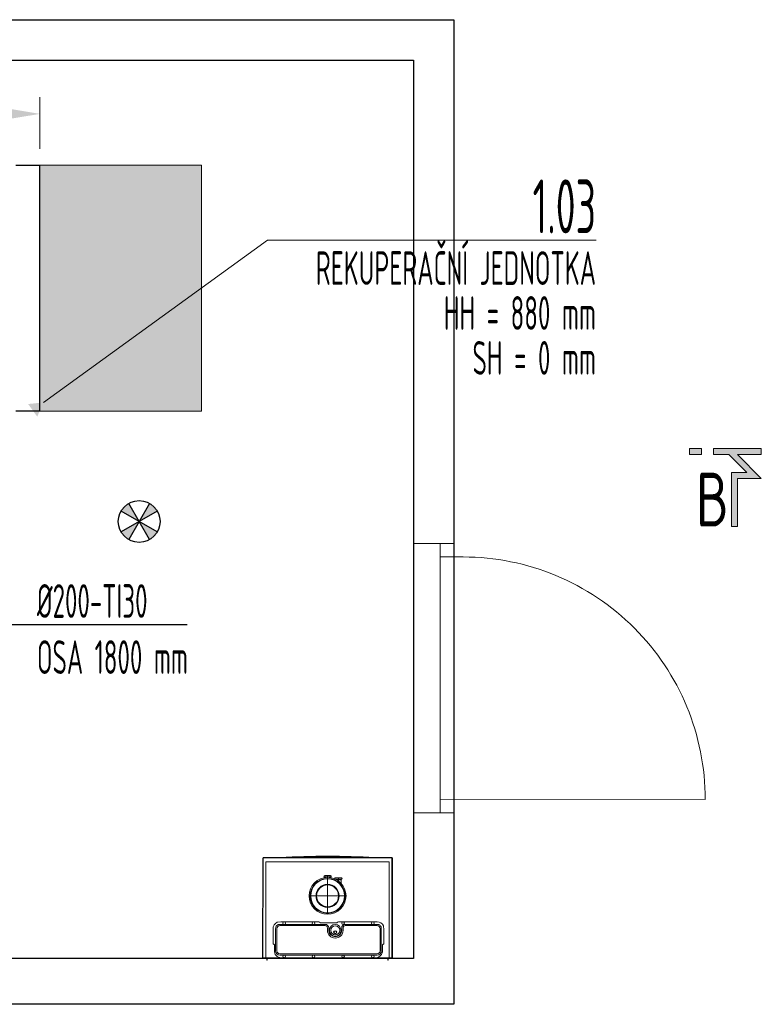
# Model space of a CAD drawing. Header units: millimetres. Extents: x 7400 to 85045, y 24168 to 123018.
# Tile 73 of 79: x 57306 to 60061, y 99131 to 102787. Entities that reach past the tile are written whole.
import ezdxf
from ezdxf.enums import TextEntityAlignment as Align

# ---------------------------------------------------------------- set-up
doc = ezdxf.new("R2010")
doc.units = ezdxf.units.MM
doc.linetypes.add('MITTE', pattern=[2, 1.25, -0.25, 0.25, -0.25])
doc.linetypes.add('phl_thick', pattern=[0])
for name, color, linetype, lineweight in [('UT_KOTY - DIMENZE', 7, 'Continuous', 5), ('VZT_21 ZAŘÍZENÍ - OBRYS', 1, 'Continuous', 30), ('VZT_23 ZAŘÍZENÍ - SERVISNÍ PROSTOR', 8, 'Continuous', 5), ('VZT_50 POPIS - OBECNE', 7, 'Continuous', 13), ('VZT_60_KOTY - DIMENZE', 7, 'Continuous', 5)]:
    doc.layers.add(name, color=color, linetype=linetype, lineweight=lineweight)
doc.styles.add('EVORA_125', font='isocp.shx', dxfattribs={"width": 0.6, "height": 125})
doc.styles.add('ISOCP 4.0', font='isocp.shx', dxfattribs={"width": 0.6, "height": 4})

# ---------------------------------------------------------------- blocks, each defined once
blk = doc.blocks.new('_DatumFilled')
at = {"color": 0}
blk.add_solid([(0, 0.577), (-1, 0), (0, -0.577)], dxfattribs=at)

msp = doc.modelspace()

# ---------------------------------------------------------------- hatches: boundary and pattern name
h = msp.add_hatch(color=256)
h.dxf.hatch_style = 1
h.paths.add_polyline_path([(57682.9, 100962.5, -0.131652), (57711.3, 100990.8), (57750, 100923.7)])
h.paths.add_polyline_path([(57750, 100923.7), (57788.8, 100990.8, -0.065543), (57804.8, 100978.5, -0.065543), (57817.1, 100962.5)])
h.paths.add_polyline_path([(57750, 100923.7), (57817.1, 100885, -0.131652), (57788.8, 100856.6)])
h.paths.add_polyline_path([(57695.2, 100868.9, -0.065543), (57682.9, 100885), (57750, 100923.7), (57711.3, 100856.6, -0.065543)])
at = {"layer": 'VZT_23 ZAŘÍZENÍ - SERVISNÍ PROSTOR'}
h = msp.add_hatch(color=256, dxfattribs=at)
h.dxf.hatch_style = 1
h.paths.add_polyline_path([(57379.7, 102247.2), (57379.7, 101333), (57981.4, 101333), (57981.4, 102247.2)])
h = msp.add_hatch(color=256, dxfattribs=at)
h.dxf.hatch_style = 1
h.paths.add_polyline_path([(57379.7, 101333), (57379.7, 102247.2), (57981.4, 102247.2), (57981.4, 101333)])
at = {"layer": 'VZT_50 POPIS - OBECNE'}
h = msp.add_hatch(color=256, dxfattribs=at)
h.dxf.hatch_style = 1
h.paths.add_polyline_path([(60060.9, 101083.1), (59972, 101083.1), (59972, 100905.3), (59949.8, 100905.3), (59949.8, 101105.3), (60007.2, 101105.3), (59940.6, 101172), (59883.1, 101172), (59883.1, 101194.2), (60060.9, 101194.2), (60060.9, 101172), (59972, 101172)])
h.paths.add_polyline_path([(59838.7, 101172), (59794.2, 101172), (59794.2, 101194.2), (59838.7, 101194.2)])

# ---------------------------------------------------------------- linework, layer by layer
for p, q in [((56482.5, 102787.1), (58919.3, 102787.1)), ((58919.3, 102787.1), (58919.3, 99130.7)), ((56630.3, 102637.1), (58769.3, 102637.1)), ((58769.3, 102637.1), (58769.3, 99300.3)), ((58769.3, 99300.3), (56636.9, 99300.9)), ((58919.3, 99130.7), (56486.8, 99131.3))]:
    msp.add_line(p, q)
at = {"color": 0, "lineweight": -2}
for p, q in [((58209.8, 99302.8), (58210, 99674.4)), ((58689.6, 99674.4), (58210, 99674.4)), ((58689.6, 99674.4), (58689.6, 99300.4)), ((58689.8, 99302.8), (58689.8, 99671.4)), ((58209.8, 99302.8), (58689.8, 99302.8)), ((58210, 99302.8), (58210, 99300.4)), ((58689.6, 99300.4), (58210, 99300.4))]:
    msp.add_line(p, q, dxfattribs=at)
at = {"color": 0, "lineweight": 5}
for p, q in [((58221.1, 99659.8), (58678.5, 99659.8)), ((58221.1, 99300.4), (58221.1, 99659.8)), ((58678.5, 99659.8), (58678.5, 99300.4)), ((58438.8, 99602.7), (58438.8, 99601.5)), ((58461.3, 99602.7), (58461.3, 99601.5)), ((58501.5, 99600), (58478.5, 99600)), ((58478.5, 99596), (58501.5, 99596)), ((58478.8, 99596), (58478.8, 99595.5)), ((58501.3, 99594), (58481.8, 99594)), ((58500.5, 99593.5), (58482.7, 99593.5)), ((58500, 99594), (58500, 99593.5)), ((58500.5, 99593.5), (58500.5, 99579.4)), ((58501.3, 99596), (58501.3, 99594))]:
    msp.add_line(p, q, dxfattribs=at)
at = {"color": 0, "linetype": 'MITTE', "lineweight": 5}
for p, q in [((58449.8, 99609.4), (58449.8, 99464.9)), ((58490, 99600), (58490, 99581.5)), ((58518.3, 99533.4), (58381.3, 99533.4))]:
    msp.add_line(p, q, dxfattribs=at)
for points in [[(57788.8, 100856.6), (57711.3, 100990.8)], [(57788.8, 100990.8), (57711.3, 100856.6)], [(57817.1, 100885), (57682.9, 100962.5)], [(57817.1, 100962.5), (57682.9, 100885)]]:
    msp.add_lwpolyline(points)
at = {"color": 0, "lineweight": -2, "flags": 128}
msp.add_lwpolyline([(58625.4, 99674.4, 0.030196), (58274.3, 99674.4, 33.117426)], format="xyb", dxfattribs=at)
at = {"color": 0, "linetype": 'Continuous', "lineweight": 5, "flags": 128}
for points in [[(58659.2, 99355.8), (58659.2, 99407.8), (58657.3, 99421.9, 0.302974), (58634.2, 99437.3), (58497.1, 99437.3, 0.134129), (58484.2, 99433.8), (58423.8, 99433.4, 0.165916), (58409.3, 99437.3), (58276.6, 99437.3), (58262.7, 99435.5, 0.321824), (58247.2, 99410.6), (58247.2, 99355.8, 0.414215), (58249.2, 99353.8), (58250.5, 99353.8, -0.357409), (58252.1, 99352.3), (58252.2, 99330.7, 0.432845), (58277.2, 99303.8), (58626.4, 99303.8, 0.393395), (58653.9, 99325), (58654.2, 99351.8, -0.402874), (58656, 99353.7), (58657.8, 99353.9, 0.429334), (58659.2, 99355.8)], [(58634.2, 99313.5), (58272.2, 99313.5, -0.414213), (58256.8, 99328.8), (58256.8, 99412.3, -0.414215), (58272.2, 99427.7), (58440.7, 99427.7, -0.41421), (58454, 99414.3), (58454, 99405.3, 0.993736), (58502.3, 99405.3), (58502.3, 99414.3, -0.414222), (58515.7, 99427.7), (58634.2, 99427.7, -0.414215), (58649.5, 99412.3), (58649.5, 99328.8, -0.414213), (58634.2, 99313.5)], [(58634.2, 99318.4), (58272.2, 99318.4, -0.414213), (58261.7, 99328.8), (58261.7, 99412.3, -0.414215), (58272.2, 99422.8, 0.000001), (58272.2, 99422.8), (58440.7, 99422.8, -0.414209), (58449.1, 99414.3), (58449.1, 99405.3, 0.994287), (58507.2, 99405.3), (58507.2, 99414.3, -0.414222), (58515.7, 99422.8, 0.000007), (58515.7, 99422.8), (58634.2, 99422.8, -0.414215), (58644.6, 99412.3, 0.000001), (58644.6, 99412.3), (58644.6, 99328.8, -0.413506)]]:
    msp.add_lwpolyline(points, format="xyb", close=True, dxfattribs=at)
at = {"color": 0, "linetype": 'Continuous', "lineweight": 5}
for points in [[(58225.6, 99300.4), (58225.6, 99294.4), (58224.3, 99294.4), (58224.3, 99300.4)], [(58674.1, 99300.4), (58674.1, 99294.4), (58675.3, 99294.4), (58675.3, 99300.4)]]:
    msp.add_lwpolyline(points, dxfattribs=at)
msp.add_circle((57750, 100923.7), 77.5)
at = {"color": 0, "lineweight": 5}
for radius in [68.5, 64.9, 62.7, 42.9, 40.8]:
    msp.add_circle((58449.8, 99533.4), radius, dxfattribs=at)
at = {"color": 0, "linetype": 'Continuous', "lineweight": 5}
for centre, radius in [((58288.4, 99432.4), 4.95), ((58397.3, 99432.4), 4.95), ((58478.2, 99405.5), 21.7), ((58478.2, 99405.5), 16.7), ((58507.3, 99432.4), 4.95), ((58618.2, 99432.4), 4.95), ((58478.2, 99398.4), 5.75), ((58478.2, 99398.4), 4.44), ((58288.4, 99308.7), 4.95), ((58397.3, 99308.7), 4.95), ((58507.3, 99308.7), 4.95), ((58618.2, 99308.7), 4.95)]:
    msp.add_circle(centre, radius, dxfattribs=at)
at = {"color": 0, "lineweight": -2}
for centre, start, end in [((58212.8, 99671.4), 158.9891, 180), ((58686.8, 99671.4), 0, 21.0758)]:
    msp.add_arc(centre, 3, start, end, dxfattribs=at)
at = {"color": 0, "lineweight": 5}
for centre, start, end in [((58478.5, 99598), 90, 270), ((58501.5, 99598), 270, 90)]:
    msp.add_arc(centre, 2.01, start, end, dxfattribs=at)
msp.add_ellipse((58450, 99607.4), major_axis=(11.2, 0), ratio=0.173648, dxfattribs=at)
for centre, major_axis, start_param, end_param in [((58450, 99601.5), (11.2, 0), -3.141593, -2.911052), ((58450, 99605.3), (11.2, 0), 0.564538, 2.577054), ((58450, 99605.3), (8.5, 0), 0.458638, 2.682955), ((58450, 99601.5), (11.2, 0), -0.259141, 0)]:
    msp.add_ellipse(centre, major_axis=major_axis, ratio=0.173648, start_param=start_param, end_param=end_param, dxfattribs=at)
for points, knots in [([(58461.4, 99602.8), (58461.8, 99603), (58462.2, 99603.1), (58462.7, 99603.6), (58462.9, 99603.7), (58463.3, 99604.3), (58463.5, 99604.7), (58463.6, 99605.5), (58463.5, 99605.9), (58463.3, 99606.5), (58463.2, 99606.7), (58462.9, 99607), (58462.8, 99607.2), (58462.2, 99607.7), (58461.9, 99607.9), (58461.1, 99608.2), (58460.6, 99608.3), (58459.4, 99608.7), (58458.8, 99608.8), (58456.9, 99609.1), (58455.5, 99609.2), (58452.3, 99609.4), (58450.7, 99609.4), (58447.6, 99609.4), (58446, 99609.3), (58443.3, 99609.1), (58442.2, 99608.9), (58440.7, 99608.6), (58440.2, 99608.5), (58439.1, 99608.2), (58438.7, 99608.1), (58438.2, 99607.8), (58438, 99607.7), (58437.6, 99607.5), (58437.4, 99607.3), (58436.9, 99606.8), (58436.7, 99606.4), (58436.5, 99605.6), (58436.5, 99605.2), (58436.7, 99604.4), (58436.9, 99604.1), (58437.4, 99603.6), (58437.5, 99603.5), (58438, 99603.1), (58438.3, 99602.9), (58439.2, 99602.6), (58439.8, 99602.4), (58441.4, 99602), (58442.3, 99601.9), (58443.6, 99601.7), (58444, 99601.7), (58444.4, 99601.7)], [0, 0, 0, 0, 2.172791, 2.172791, 3.556181, 3.556181, 5.439267, 5.439267, 7.33066, 7.33066, 8.360063, 8.360063, 9.644028, 9.644028, 12.360701, 12.360701, 15.730924, 15.730924, 18.290758, 18.290758, 23.40147, 23.40147, 28.320015, 28.320015, 33.202611, 33.202611, 37.450404, 37.450404, 39.940286, 39.940286, 42.90482, 42.90482, 44.165554, 44.165554, 46.12933, 46.12933, 49.06961, 49.06961, 51.976363, 51.976363, 54.757725, 54.757725, 56.100149, 56.100149, 58.962941, 58.962941, 62.632206, 62.632206, 65.981971, 65.981971, 67.269199, 67.269199, 67.269199, 67.269199]), ([(58455.5, 99601.6), (58456, 99601.7), (58456.4, 99601.7), (58457.6, 99601.9), (58458.2, 99602), (58459.4, 99602.2), (58459.9, 99602.3), (58460.7, 99602.5), (58461.1, 99602.7), (58461.4, 99602.8)], [78.620407, 78.620407, 78.620407, 78.620407, 80.185755, 80.185755, 82.621149, 82.621149, 85.008673, 85.008673, 86.955094, 86.955094, 86.955094, 86.955094])]:
    msp.add_open_spline(points, degree=3, knots=knots, dxfattribs=at)
at = {"layer": 'UT_KOTY - DIMENZE'}
msp.add_line((57381.5, 102307.4), (57381.5, 102499.9), dxfattribs=at)
msp.add_solid([(57256.5, 102458.3), (57256.5, 102416.6), (57381.5, 102437.4)], dxfattribs=at)
at = {"layer": 'VZT_21 ZAŘÍZENÍ - OBRYS'}
msp.add_lwpolyline([(57292.3, 102247.2), (57379.7, 102247.2), (57379.7, 101333), (57292.3, 101333)], dxfattribs=at)
at = {"layer": 'VZT_23 ZAŘÍZENÍ - SERVISNÍ PROSTOR'}
for points in [[(57379.6, 102247.2), (57981.4, 102247.2), (57981.4, 101333), (57379.7, 101333)], [(57379.6, 101333), (57981.4, 101333), (57981.4, 102247.2), (57379.7, 102247.2)]]:
    msp.add_lwpolyline(points, dxfattribs=at)
at = {"layer": 'VZT_50 POPIS - OBECNE', "linetype": 'phl_thick'}
for p, q in [((58769.3, 100842.1), (58919.3, 100842.1)), ((58769.3, 99842), (58769.3, 100842.1)), ((58867.6, 100842.1), (58867.6, 99842)), ((58919.3, 100842.1), (58919.3, 99842)), ((58953.1, 100792), (58867.6, 100791.9)), ((58867.6, 99892), (59852.5, 99891.4)), ((58919.3, 99842), (58769.3, 99842))]:
    msp.add_line(p, q, dxfattribs=at)
at = {"layer": 'VZT_50 POPIS - OBECNE'}
for points in [[(57395, 101365.9), (58226.3, 101968.9)], [(58226.3, 101968.9), (59447, 101968.9)], [(59838.7, 101172), (59794.2, 101172), (59794.2, 101194.2), (59838.7, 101194.2), (59838.7, 101172)], [(59972, 100905.3), (59949.8, 100905.3), (59949.8, 101105.3), (60007.2, 101105.3), (59940.6, 101172), (59883.1, 101172), (59883.1, 101194.2), (60060.9, 101194.2), (60060.9, 101172)], [(60060.9, 101172), (59972, 101172)], [(59972, 101172), (60060.9, 101083.1), (59972, 101083.1), (59972, 100905.3)]]:
    msp.add_lwpolyline(points, dxfattribs=at)
at = {"layer": 'VZT_50 POPIS - OBECNE', "linetype": 'phl_thick'}
msp.add_arc((58952.5, 99892), 900, 359.9625, 89.9625, dxfattribs=at)
at = {"layer": 'VZT_60_KOTY - DIMENZE', "linetype": 'ByBlock', "lineweight": -2}
msp.add_line((57270.2, 100540.9), (57320.2, 100540.9), dxfattribs=at)
msp.add_lwpolyline([(57320.2, 100540.9), (57927.9, 100540.9)], dxfattribs=at)

# ---------------------------------------------------------------- block references
at = {"layer": 'VZT_50 POPIS - OBECNE', "linetype": 'phl_thick', "xscale": 50, "yscale": 50, "zscale": 50, "rotation": 215.9589621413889}
msp.add_blockref('_DatumFilled', (57354.5, 101336.5), dxfattribs=at)

# ---------------------------------------------------------------- texts
at = {"layer": 'VZT_50 POPIS - OBECNE', "linetype": 'phl_thick', "insert": (59447, 102193.9), "char_height": 200, "attachment_point": 3, "line_spacing_factor": 0.8, "style": 'ISOCP 4.0'}
msp.add_mtext('1.03\\P{\\H0.625x;REKUPERAČNÍ JEDNOTKA\\PHH = 880 mm\\PSH = 0 mm}', dxfattribs=at)
at = {"layer": 'VZT_50 POPIS - OBECNE', "style": 'EVORA_125', "width": 0.8}
msp.add_attdef('B', text='B', height=200, dxfattribs=at).set_placement((59940.6, 100845.3), align=Align.BOTTOM_RIGHT)
at = {"layer": 'VZT_60_KOTY - DIMENZE', "linetype": 'phl_thick', "insert": (57370.2, 100690.9), "char_height": 125, "attachment_point": 1, "style": 'EVORA_125'}
msp.add_mtext('%%C200-TI30\\POSA 1800\\~mm', dxfattribs=at)

doc.saveas('drawing.dxf')
